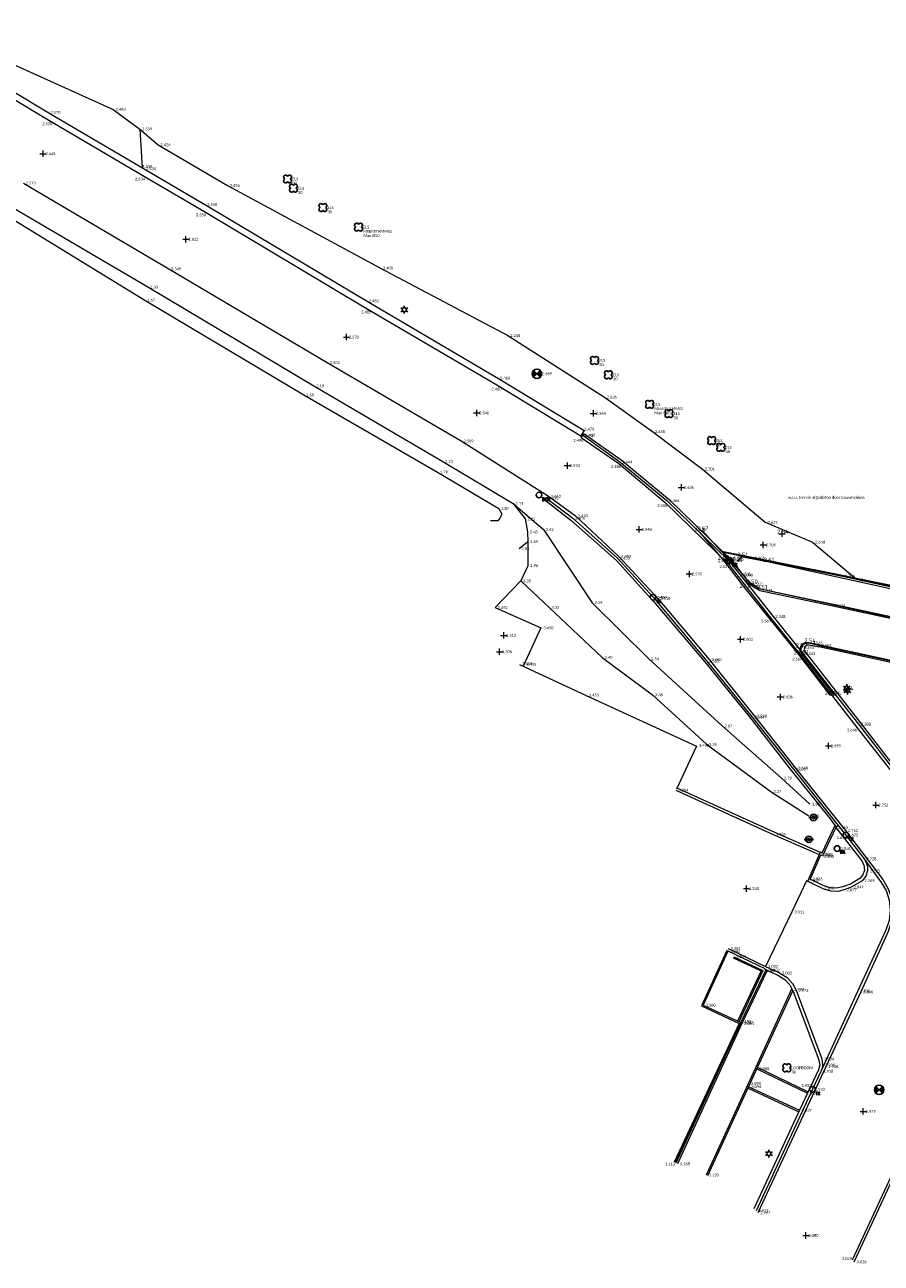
# Model space of a CAD drawing. Header units: metres. Extents: x 152089 to 154194, y 463573 to 464275.
# Tile 4 of 35: x 152361 to 152415, y 463956 to 464035. Entities that reach past the tile are written whole.
import ezdxf
from ezdxf.enums import TextEntityAlignment as Align
from ezdxf.lldxf.tags import DXFTag

# ---------------------------------------------------------------- set-up
doc = ezdxf.new("R2010")
doc.units = ezdxf.units.M
doc.header["$MEASUREMENT"] = 0
for name, color, linetype, lineweight, true_color in [('B-ME-AL-HOOGTELABEL_HOOGTEMERK-S', 1, 'Continuous', 0, 0xff0000), ('B-ME-AM-AS-G', 2, 'Continuous', 0, 0xffff00), ('B-ME-GK-KEERWAND-G', 7, 'Continuous', 0, 0xb266cc), ('B-ME-GR-STRUIK-G', 7, 'Continuous', 0, 0x009926), ('B-ME-GW-TALUD_TEEN-G', 80, 'Continuous', 0, 0x3fff00), ('B-ME-VH-KANTOPSLUITING_OPSLUITBAND_100X200-G', 7, 'VH-OPSLUITBAND_100X200', 0, 0xff7fbf), ('B-ME-VH-KANTOPSLUITING_OPSLUITBAND_60X150-G', 6, 'VH-OPSLUITBAND_60X150', 0, 0xff00ff), ('B-ME-VH-KANTOPSLUITING_TROTTOIRBAND_130 150-G', 7, 'VH-TROTTOIRBAND_130-150', 0, 0xff7fdf), ('B-ME-VH-KANTOPSLUITING_TROTTOIRBAND_180 200-G', 7, 'VH-TROTTOIRBAND_180-200', 0, 0xff7fff), ('B-ME-VH-VERHARDING_GRASBETONSTEEN-G', 7, 'Continuous', 0, 0xff9f7f), ('B-ME-VH-VERHARDING_KLINKERS-G', 40, 'Continuous', 0, 0xffbf00), ('B-ME-WH-WATERBODEM-G', 160, 'Continuous', 0, 0x003fff), ('INFO-KLANT', 1, 'Continuous', 0, 0xff0000)]:
    doc.layers.add(name, color=color, linetype=linetype, lineweight=lineweight, true_color=true_color)
for name, color, linetype in [('B-ME-GR-BOOM-S', 100, 'Continuous'), ('B-ME-IE-MEUBILAIR_BRANDKRAAN-S', 1, 'Continuous'), ('B-ME-IE-MEUBILAIR_LICHTMAST-S', 1, 'Continuous'), ('B-ME-IE-MEUBILAIR_TROTTOIRKOLK-S', 1, 'Continuous'), ('B-ME-IE-MEUBILAIR_VERKEERSBORD-S', 1, 'Continuous'), ('B-ME-KL-WATER_AFSLUITER-S', 1, 'Continuous'), ('B-ME-RI-PUT-S', 1, 'Continuous'), ('X-XX-AL-MEETPUNT_DATA_HOOGTE-T', 7, 'Continuous')]:
    doc.layers.add(name, color=color, linetype=linetype)
for name, color, linetype, lineweight in [('B-ME-GW-TALUD_KRUIN-G', 54, 'Continuous', 18), ('B-ME-GW-WATERGANG_INSTEEK-G', 120, 'Continuous', 18), ('B-ME-IE-TERREINAFSCHEIDING_KUNSTMATIG_HEKWERK-G', 202, 'IE-TERREINAFSCHEIDING-KUNSTMATIG', 18), ('B-ME-VH-KANTOPSLUITING_VOORKANTBAND-G', 210, 'Continuous', 18), ('B-ME-VH-VERHARDING_ASFALT-G', 2, 'Continuous', 18), ('B-ME-VH-VERHARDING_PUIN-G', 233, 'Continuous', 18), ('B-ME-VH-VERHARDING_TEGEL-G', 24, 'Continuous', 18)]:
    doc.layers.add(name, color=color, linetype=linetype, lineweight=lineweight)
doc.styles.add('18_100', font='romans', dxfattribs={"width": 0.8, "height": 0.18})
doc.styles.add('18_200', font='romans', dxfattribs={"width": 0.8, "height": 0.36})
doc.styles.add('NLCS-ISO-ANNOTATIVE-T18', font='txt', dxfattribs={"height": 1.8})
doc.styles.add('SLK', font='calibri.ttf', dxfattribs={"height": 0.3})
doc.linetypes.add('IE-TERREINAFSCHEIDING-KUNSTMATIG', pattern='A,4,[82,NLCS.SHX,S=0.75,R=90,X=0,Y=0],4,-2', length=10)
tags = doc.linetypes.add('VH-OPSLUITBAND_100X200', pattern=[16, 8, -2, 4, -2]).pattern_tags.tags
tags[10:11] = [DXFTag(74, 4), DXFTag(75, 0), DXFTag(340, '0'), DXFTag(46, 1.0), DXFTag(50, 0.0), DXFTag(44, 0.0), DXFTag(45, 0.0)]
tags[8:9] = [DXFTag(74, 4), DXFTag(75, 0), DXFTag(340, '0'), DXFTag(46, 1.0), DXFTag(50, 0.0), DXFTag(44, 0.0), DXFTag(45, 0.0)]
tags[6:7] = [DXFTag(74, 4), DXFTag(75, 0), DXFTag(340, '0'), DXFTag(46, 1.0), DXFTag(50, 0.0), DXFTag(44, 0.0), DXFTag(45, 0.0)]
tags[4:5] = [DXFTag(74, 4), DXFTag(75, 0), DXFTag(340, '0'), DXFTag(46, 1.0), DXFTag(50, 0.0), DXFTag(44, 0.0), DXFTag(45, 0.0)]
tags = doc.linetypes.add('VH-OPSLUITBAND_60X150', pattern=[10, 4, -2, 2, -2]).pattern_tags.tags
tags[10:11] = [DXFTag(74, 4), DXFTag(75, 0), DXFTag(340, '0'), DXFTag(46, 1.0), DXFTag(50, 0.0), DXFTag(44, 0.0), DXFTag(45, 0.0)]
tags[8:9] = [DXFTag(74, 4), DXFTag(75, 0), DXFTag(340, '0'), DXFTag(46, 1.0), DXFTag(50, 0.0), DXFTag(44, 0.0), DXFTag(45, 0.0)]
tags[6:7] = [DXFTag(74, 4), DXFTag(75, 0), DXFTag(340, '0'), DXFTag(46, 1.0), DXFTag(50, 0.0), DXFTag(44, 0.0), DXFTag(45, 0.0)]
tags[4:5] = [DXFTag(74, 4), DXFTag(75, 0), DXFTag(340, '0'), DXFTag(46, 1.0), DXFTag(50, 0.0), DXFTag(44, 0.0), DXFTag(45, 0.0)]
tags = doc.linetypes.add('VH-TROTTOIRBAND_130-150', pattern=[15, 5, -2, 2, -2, 2, -2]).pattern_tags.tags
tags[14:15] = [DXFTag(74, 4), DXFTag(75, 0), DXFTag(340, '0'), DXFTag(46, 1.0), DXFTag(50, 0.0), DXFTag(44, 0.0), DXFTag(45, 0.0)]
tags[12:13] = [DXFTag(74, 4), DXFTag(75, 0), DXFTag(340, '0'), DXFTag(46, 1.0), DXFTag(50, 0.0), DXFTag(44, 0.0), DXFTag(45, 0.0)]
tags[10:11] = [DXFTag(74, 4), DXFTag(75, 0), DXFTag(340, '0'), DXFTag(46, 1.0), DXFTag(50, 0.0), DXFTag(44, 0.0), DXFTag(45, 0.0)]
tags[8:9] = [DXFTag(74, 4), DXFTag(75, 0), DXFTag(340, '0'), DXFTag(46, 1.0), DXFTag(50, 0.0), DXFTag(44, 0.0), DXFTag(45, 0.0)]
tags[6:7] = [DXFTag(74, 4), DXFTag(75, 0), DXFTag(340, '0'), DXFTag(46, 1.0), DXFTag(50, 0.0), DXFTag(44, 0.0), DXFTag(45, 0.0)]
tags[4:5] = [DXFTag(74, 4), DXFTag(75, 0), DXFTag(340, '0'), DXFTag(46, 1.0), DXFTag(50, 0.0), DXFTag(44, 0.0), DXFTag(45, 0.0)]
tags = doc.linetypes.add('VH-TROTTOIRBAND_180-200', pattern=[20, 10, -2, 2, -2, 2, -2]).pattern_tags.tags
tags[14:15] = [DXFTag(74, 4), DXFTag(75, 0), DXFTag(340, '0'), DXFTag(46, 1.0), DXFTag(50, 0.0), DXFTag(44, 0.0), DXFTag(45, 0.0)]
tags[12:13] = [DXFTag(74, 4), DXFTag(75, 0), DXFTag(340, '0'), DXFTag(46, 1.0), DXFTag(50, 0.0), DXFTag(44, 0.0), DXFTag(45, 0.0)]
tags[10:11] = [DXFTag(74, 4), DXFTag(75, 0), DXFTag(340, '0'), DXFTag(46, 1.0), DXFTag(50, 0.0), DXFTag(44, 0.0), DXFTag(45, 0.0)]
tags[8:9] = [DXFTag(74, 4), DXFTag(75, 0), DXFTag(340, '0'), DXFTag(46, 1.0), DXFTag(50, 0.0), DXFTag(44, 0.0), DXFTag(45, 0.0)]
tags[6:7] = [DXFTag(74, 4), DXFTag(75, 0), DXFTag(340, '0'), DXFTag(46, 1.0), DXFTag(50, 0.0), DXFTag(44, 0.0), DXFTag(45, 0.0)]
tags[4:5] = [DXFTag(74, 4), DXFTag(75, 0), DXFTag(340, '0'), DXFTag(46, 1.0), DXFTag(50, 0.0), DXFTag(44, 0.0), DXFTag(45, 0.0)]

# ---------------------------------------------------------------- blocks, each defined once
blk = doc.blocks.new('hoogtemaat')
at = {"color": 0, "linetype": 'ByBlock'}
for points in [[(-0.2, 0, 0), (0.2, 0, 0)], [(0, -0.2, 0), (0, 0.2, 0)]]:
    blk.add_polyline3d(points, dxfattribs=at)
at = {"style": '18_200', "width": 0.8}
blk.add_attdef('HOOGTE', (0.247, 0.263), '', height=0.25, dxfattribs=at)
blk = doc.blocks.new('TROTTOIRKOLK')
at = {"ltscale": 2}
blk.add_ellipse((0, 0), major_axis=(-0.127, 0.127), ratio=1, start_param=3.926991, end_param=10.210176, dxfattribs=at)
at = {"ltscale": 2, "style": '18_100', "width": 0.8}
blk.add_text('TK', height=0.216, dxfattribs=at).set_placement((0.193, -0.375))
at = {"style": '18_200', "width": 0.8}
blk.add_attdef('HOOGTE', (0.214, 0.179), '', height=0.25, dxfattribs=at)
blk = doc.blocks.new('LICHTMAST')
at = {"ltscale": 0.1}
for p, q in [((-0.11, 0.063), (-0.219, 0.127)), ((0, 0.127), (0, 0.253)), ((0.11, 0.063), (0.219, 0.127)), ((-0.11, -0.063), (-0.219, -0.127)), ((0, -0.127), (0, -0.253)), ((0.11, -0.063), (0.219, -0.127))]:
    blk.add_line(p, q, dxfattribs=at)
blk.add_circle((0, 0), 0.127, dxfattribs=at)
at = {"style": '18_200', "width": 0.8}
blk.add_attdef('HOOGTE', (0.247, 0.242), '', height=0.25, dxfattribs=at)
blk = doc.blocks.new('boom')
for centre, major_axis, start_param, end_param in [((-0.122, 0.122), (-0.0916, 0.0916), 4.266828, 8.299543), ((0.122, 0.122), (0.0916, 0.0916), 4.266828, 8.299543), ((-0.122, -0.122), (0.0916, 0.0916), 1.125235, 5.15795), ((0.122, -0.122), (-0.0916, 0.0916), 1.125235, 5.15795)]:
    blk.add_ellipse(centre, major_axis=major_axis, ratio=1, start_param=start_param, end_param=end_param)
at = {"style": '18_200', "width": 0.8}
blk.add_attdef('HOOGTE', (0.314, 0.12), '', height=0.25, dxfattribs=at)
blk = doc.blocks.new('verkeersbord')
blk.add_line((-0.3, 0), (0.3, 0))
for radius in [0.2, 0.0745]:
    blk.add_circle((0, 0), radius)
at = {"style": '18_200', "width": 0.8}
blk.add_attdef('HOOGTE', (0.245, 0.178), '', height=0.25, dxfattribs=at)
blk = doc.blocks.new('put')
at = {"color": 0, "ltscale": 0.5}
for p, q in [((-0.3, 0), (0, 0)), ((-0.299, 0.028), (-0.028, 0.027)), ((-0.295, 0.055), (-0.055, 0.055)), ((-0.289, 0.083), (-0.083, 0.082)), ((-0.279, 0.11), (-0.11, 0.11)), ((-0.267, 0.137), (-0.138, 0.137)), ((-0.267, 0.137), (-0.138, 0.137)), ((-0.251, 0.165), (-0.165, 0.165)), ((-0.23, 0.192), (-0.192, 0.192)), ((0, 0), (0.3, 0)), ((0.027, 0.027), (0.298, 0.027)), ((0.055, 0.055), (0.295, 0.055)), ((0.082, 0.082), (0.288, 0.082)), ((0.11, 0.11), (0.279, 0.109)), ((0.137, 0.137), (0.267, 0.137)), ((0.165, 0.164), (0.251, 0.164)), ((0.192, 0.192), (0.23, 0.192)), ((-0.299, -0.027), (-0.027, -0.027)), ((-0.295, -0.055), (-0.055, -0.055)), ((-0.289, -0.082), (-0.082, -0.082)), ((-0.28, -0.109), (-0.11, -0.11)), ((-0.267, -0.137), (-0.137, -0.137)), ((-0.251, -0.164), (-0.165, -0.164)), ((-0.231, -0.192), (-0.192, -0.192)), ((0.027, -0.027), (0.298, -0.028)), ((0.054, -0.055), (0.295, -0.055)), ((0.082, -0.082), (0.288, -0.083)), ((0.109, -0.11), (0.279, -0.11)), ((0.137, -0.137), (0.267, -0.137)), ((0.164, -0.165), (0.251, -0.165)), ((0.191, -0.192), (0.23, -0.192))]:
    blk.add_line(p, q, dxfattribs=at)
at = {"ltscale": 0.5}
for p, q in [((0.212, 0.212), (-0.213, -0.212)), ((-0.212, 0.212), (0.212, -0.213))]:
    blk.add_line(p, q, dxfattribs=at)
blk.add_ellipse((0, 0), major_axis=(-0.212, 0.212), ratio=1, start_param=3.926991, end_param=10.210176, dxfattribs=at)
at = {"style": '18_200', "width": 0.8}
blk.add_attdef('HOOGTE', (0.402, 0.261), '', height=0.25, dxfattribs=at)
blk = doc.blocks.new('waterafsluiter')
at = {"ltscale": 2}
blk.add_ellipse((0, 0), major_axis=(-0.127, 0.127), ratio=1, start_param=1.570796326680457, end_param=7.853981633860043, dxfattribs=at)
at = {"ltscale": 2, "style": '18_200', "width": 0.8}
blk.add_text('WA', height=0.216, dxfattribs=at).set_placement((0.157, -0.322))
at = {"style": '18_200', "width": 0.8}
blk.add_attdef('HOOGTE', (0.227, 0.156), '', height=0.25, dxfattribs=at)
blk = doc.blocks.new('BRANDKRAAN')
at = {"ltscale": 2}
blk.add_ellipse((0, 0), major_axis=(-0.127, 0.127), ratio=1, start_param=3.926991, end_param=10.210176, dxfattribs=at)
at = {"ltscale": 2, "style": '18_100', "width": 0.8}
blk.add_text('BKR', height=0.216, dxfattribs=at).set_placement((0.184, -0.379))
at = {"style": '18_200', "width": 0.8}
blk.add_attdef('HOOGTE', (0.287, 0.2), '', height=0.25, dxfattribs=at)

msp = doc.modelspace()

# ---------------------------------------------------------------- linework, layer by layer
at = {"layer": 'B-ME-GK-KEERWAND-G'}
for points in [[(152405.315, 463976.32), (152403.715, 463972.814), (152406.112, 463971.693), (152401.979, 463962.863)], [(152405.388, 463976.287), (152403.821, 463972.852), (152406.206, 463971.737), (152402.052, 463962.829)]]:
    msp.add_lwpolyline(points, dxfattribs=at)
at = {"layer": 'B-ME-GR-STRUIK-G'}
msp.add_lwpolyline([(152392.655, 464002.355), (152392.656, 464000.825), (152392.209, 463999.863), (152390.59, 463998.164)], dxfattribs=at)
at = {"layer": 'B-ME-GW-TALUD_KRUIN-G'}
msp.add_lwpolyline([(152392.209, 463999.863), (152394.011, 463998.173), (152397.397, 463994.989), (152400.598, 463992.612), (152404.035, 463989.457), (152408.136, 463986.44), (152410.54, 463984.893)], dxfattribs=at)
at = {"layer": 'B-ME-GW-TALUD_TEEN-G'}
msp.add_lwpolyline([(152391.72, 464004.794), (152393.647, 464003.125), (152396.757, 463998.471), (152400.356, 463994.902), (152405.021, 463990.623), (152408.813, 463987.302), (152410.604, 463985.648)], dxfattribs=at)
at = {"layer": 'B-ME-GW-WATERGANG_INSTEEK-G'}
msp.add_lwpolyline([(152231.56, 464097.989), (152232.155, 464098.269), (152232.582, 464098.381), (152233.583, 464097.881), (152241.092, 464093.74), (152251.89, 464087.314), (152265.184, 464079.387), (152275.96, 464073.204), (152291.878, 464063.943), (152302.669, 464057.516), (152314.174, 464050.537), (152328.858, 464041.746), (152339.51, 464035.548), (152350.504, 464029.245), (152359.951, 464023.593), (152368.474, 464018.573), (152379.047, 464012.282), (152387.241, 464007.469), (152391.72, 464004.794), (152392.49, 464003.803), (152392.629, 464002.979), (152392.655, 464002.355), (152392.101, 464001.906)], dxfattribs=at)
at = {"layer": 'B-ME-IE-TERREINAFSCHEIDING_KUNSTMATIG_HEKWERK-G'}
for points in [[(152358.736, 464033.267), (152366.272, 464029.876), (152367.954, 464028.627), (152369.124, 464027.619), (152373.537, 464025.026), (152383.288, 464019.775), (152391.391, 464015.472), (152397.529, 464011.56), (152400.599, 464009.361), (152403.775, 464006.974), (152407.765, 464003.588), (152410.786, 464002.328), (152413.461, 464000.049), (152427.241, 463997.284), (152429.102, 464001.666), (152431.431, 464007.737), (152433.565, 464012.447), (152436.249, 464018.108), (152439.162, 464023.776), (152440.385, 464026.321), (152441.829, 464028.714)], [(152392.123, 463994.546), (152396.377, 463992.554), (152403.386, 463989.341), (152402.112, 463986.596)]]:
    msp.add_lwpolyline(points, dxfattribs=at)
at = {"layer": 'B-ME-VH-KANTOPSLUITING_OPSLUITBAND_100X200-G'}
for p, q in [((152407.287, 463968.892), (152410.499, 463967.328)), ((152406.689, 463967.571), (152409.898, 463966.07))]:
    msp.add_line(p, q, dxfattribs=at)
for points in [[(152406.27, 464000.302), (152406.538, 464000.007), (152406.838, 463999.743), (152407.464, 463999.347), (152412.094, 463998.368), (152418.543, 463996.994), (152425.825, 463995.442), (152426.448, 463995.351), (152427.103, 463995.399), (152427.733, 463995.584), (152428.28, 463995.877), (152428.757, 463996.273), (152429.147, 463996.756), (152430.649, 464001.168), (152432.903, 464006.291), (152435.148, 464011.188), (152438.043, 464017.518), (152440.624, 464023.242), (152441.645, 464025.481)], [(152426.456, 463980.88), (152426.889, 463980.956), (152427.367, 463981.182), (152427.768, 463981.525), (152428.062, 463981.93), (152428.245, 463982.396), (152428.305, 463982.893), (152428.027, 463986.295), (152427.743, 463989.858), (152427.723, 463990.108), (152427.611, 463990.698), (152427.377, 463991.25), (152427.03, 463991.74), (152426.587, 463992.145), (152426.068, 463992.447), (152425.497, 463992.631), (152417.914, 463994.208), (152411.19, 463995.654)], [(152412.204, 463984.298), (152411.371, 463982.529), (152411.263, 463982.582), (152410.536, 463980.919)], [(152407.805, 463975.101), (152406.196, 463971.718), (152402.088, 463962.791)], [(152404.115, 463961.999), (152406.785, 463967.827), (152409.527, 463973.769)]]:
    msp.add_lwpolyline(points, dxfattribs=at)
at = {"layer": 'B-ME-VH-KANTOPSLUITING_OPSLUITBAND_60X150-G'}
for points in [[(152405.016, 464001.756), (152412.69, 464000.226), (152418.84, 463998.883), (152427.222, 463997.063), (152428.963, 464001.729), (152431.514, 464007.703), (152433.656, 464012.403), (152436.265, 464018.121), (152438.979, 464023.729), (152440.016, 464026.347)], [(152405.735, 463975.855), (152407.501, 463975.037), (152405.995, 463971.836)]]:
    msp.add_lwpolyline(points, dxfattribs=at)
at = {"layer": 'B-ME-VH-KANTOPSLUITING_TROTTOIRBAND_130 150-G'}
msp.add_line((152405.344, 463976.331), (152407.749, 463975.182), dxfattribs=at)
for points in [[(152396.159, 464009.134), (152396.24, 464009.22), (152398.602, 464007.563), (152401.657, 464005.04), (152405.699, 464001.088), (152406.292, 464000.296)], [(152393.839, 464005.127), (152393.741, 464005.02), (152395.388, 464003.722), (152398.295, 464001.164), (152400.675, 463998.523), (152403.894, 463994.734), (152406.759, 463991.201), (152409.432, 463987.77), (152411.91, 463984.702), (152412.282, 463984.191)], [(152411.196, 463995.642), (152410.574, 463995.758), (152410.41, 463995.763), (152410.279, 463995.666), (152410.236, 463995.513), (152410.295, 463995.364), (152413.806, 463990.835), (152416.956, 463986.762), (152418.759, 463984.477), (152419.476, 463983.716)], [(152402.178, 463986.674), (152408.36, 463983.864), (152411.263, 463982.582)]]:
    msp.add_lwpolyline(points, dxfattribs=at)
at = {"layer": 'B-ME-VH-KANTOPSLUITING_TROTTOIRBAND_180 200-G'}
for points in [[(152412.407, 463984.289), (152412.253, 463984.169), (152413.908, 463982.039), (152414.053, 463981.76), (152414.08, 463981.446), (152413.986, 463981.147), (152413.785, 463980.905), (152413.188, 463980.556), (152412.712, 463980.383), (152412.311, 463980.296), (152411.902, 463980.317), (152411.514, 463980.446), (152411.458, 463980.474), (152410.628, 463980.879), (152410.538, 463980.923), (152410.454, 463980.729)], [(152407.716, 463975.142), (152408.603, 463974.732), (152408.629, 463974.72), (152409.018, 463974.474), (152409.331, 463974.137), (152409.547, 463973.73), (152411.177, 463969.376), (152411.19, 463969.342), (152411.239, 463969.037), (152411.164, 463968.736), (152410.455, 463967.238), (152409.94, 463966.16), (152407.038, 463959.884)]]:
    msp.add_lwpolyline(points, dxfattribs=at)
at = {"layer": 'B-ME-VH-KANTOPSLUITING_VOORKANTBAND-G'}
for points in [[(152430.42, 463999.851), (152429.313, 463996.793, -0.326363), (152426.32, 463995.352), (152417.509, 463997.139), (152407.476, 463999.332, -0.161958), (152406.458, 464000.153), (152405.512, 464001.156), (152403.729, 464003.09)], [(152412.171, 463992.561), (152410.125, 463995.197, -0.790239), (152410.573, 463995.93), (152419.607, 463993.984), (152425.513, 463992.766, -0.394427), (152427.793, 463989.921), (152428.132, 463986.405)]]:
    msp.add_lwpolyline(points, format="xyb", dxfattribs=at)
at = {"layer": 'B-ME-VH-VERHARDING_ASFALT-G'}
for points in [[(152356.933, 464032.322), (152362.07, 464029.251), (152368.146, 464025.675), (152372.046, 464023.388), (152382.337, 464017.25), (152390.689, 464012.335), (152396.04, 464009.087), (152396.057, 464008.99), (152398.456, 464007.326), (152401.408, 464004.843), (152405.431, 464000.919), (152408.095, 463997.515), (152410.034, 463995.102), (152413.529, 463990.616), (152416.657, 463986.649)], [(152360.556, 464025.187), (152369.801, 464019.722), (152379.896, 464013.762), (152388.413, 464008.766), (152393.968, 464005.248), (152395.69, 464004.002), (152398.443, 464001.418), (152400.937, 463998.736), (152404.19, 463994.849), (152407.082, 463991.246), (152409.704, 463987.948), (152412.875, 463983.961), (152415.251, 463980.845), (152415.603, 463980.263), (152415.823, 463979.619), (152415.9, 463978.943), (152415.831, 463978.266), (152415.62, 463977.619), (152415.608, 463977.593), (152413.848, 463973.695), (152411.634, 463968.933), (152407.303, 463959.635)], [(152403.566, 464002.974), (152405.078, 464001.221), (152406.449, 463999.418), (152409.896, 463995.177), (152411.874, 463992.592)], [(152413.321, 463956.63), (152416.304, 463963.081)]]:
    msp.add_lwpolyline(points, dxfattribs=at)
at = {"layer": 'B-ME-VH-VERHARDING_GRASBETONSTEEN-G'}
msp.add_lwpolyline([(152226.943, 464109.186), (152236.775, 464103.452), (152243.828, 464099.291), (152255.61, 464092.413), (152267.917, 464085.186), (152279.621, 464078.298), (152295.534, 464068.906), (152305.244, 464063.15), (152317.715, 464055.782), (152332.113, 464047.36), (152343.75, 464040.532), (152353.645, 464034.697), (152357.136, 464032.666), (152362.274, 464029.595), (152368.349, 464026.02), (152372.249, 464023.732), (152382.541, 464017.594), (152390.894, 464012.678), (152396.247, 464009.429), (152396.04, 464009.087)], dxfattribs=at)
at = {"layer": 'B-ME-VH-VERHARDING_KLINKERS-G'}
msp.add_line((152405.407, 463976.465), (152407.793, 463975.319), dxfattribs=at)
for points in [[(152402.089, 463986.535), (152408.283, 463983.723), (152411.204, 463982.446)], [(152414.055, 463982.165), (152414.202, 463981.937), (152414.281, 463981.678), (152414.284, 463981.406), (152414.168, 463981.057), (152413.929, 463980.776), (152413.241, 463980.37), (152412.797, 463980.192), (152412.385, 463980.088), (152411.96, 463980.099), (152411.553, 463980.223), (152411.379, 463980.303), (152410.389, 463980.759), (152409.47, 463978.783), (152407.793, 463975.319), (152408.684, 463974.9), (152408.738, 463974.875), (152409.159, 463974.606), (152409.498, 463974.238), (152409.732, 463973.795), (152411.364, 463969.425), (152411.419, 463969.043), (152411.386, 463968.834), (152411.31, 463968.637)], [(152405.775, 463975.936), (152407.609, 463975.064), (152406.081, 463971.796)]]:
    msp.add_lwpolyline(points, dxfattribs=at)
at = {"layer": 'B-ME-VH-VERHARDING_PUIN-G'}
msp.add_line((152367.954, 464028.627), (152368.115, 464026.158), dxfattribs=at)
at = {"layer": 'B-ME-VH-VERHARDING_TEGEL-G'}
for p, q in [((152407.243, 463968.802), (152410.455, 463967.238)), ((152406.731, 463967.662), (152409.94, 463966.16))]:
    msp.add_line(p, q, dxfattribs=at)
for points in [[(152405.095, 464001.679), (152412.677, 464000.167), (152418.827, 463998.824), (152427.257, 463996.994), (152429.241, 464001.617), (152431.569, 464007.679), (152433.711, 464012.378), (152436.32, 464018.095), (152439.034, 464023.705), (152440.072, 464026.325)], [(152406.2, 464000.231), (152406.473, 463999.932), (152406.777, 463999.664), (152407.093, 463999.441), (152407.431, 463999.252), (152412.067, 463998.272), (152418.503, 463996.893), (152425.792, 463995.341), (152426.457, 463995.251), (152427.127, 463995.302), (152427.771, 463995.492), (152428.335, 463995.794), (152428.828, 463996.203), (152429.23, 463996.701), (152430.732, 464001.124), (152432.987, 464006.215), (152435.232, 464011.155), (152438.128, 464017.459), (152440.69, 464023.192), (152441.722, 464025.438)], [(152396.057, 464008.99), (152396.159, 464009.134), (152398.523, 464007.429), (152401.508, 464004.97), (152405.423, 464001.158), (152406.2, 464000.231), (152408.263, 463997.589), (152410.163, 463995.229), (152413.695, 463990.736), (152416.657, 463986.92), (152419.274, 463983.565), (152419.927, 463982.83), (152420.673, 463982.191), (152421.5, 463981.659), (152422.391, 463981.244), (152423.401, 463980.938), (152424.444, 463980.783), (152425.499, 463980.781), (152426.461, 463980.811)], [(152393.968, 464005.248), (152393.839, 464005.127), (152395.522, 464003.86), (152398.365, 464001.304), (152400.628, 463998.816), (152404.052, 463994.749), (152406.94, 463991.187), (152409.568, 463987.869), (152412.893, 463983.677), (152414.055, 463982.165), (152415.11, 463980.733), (152415.13, 463980.707), (152415.457, 463980.148), (152415.658, 463979.533), (152415.724, 463978.889), (152415.652, 463978.245), (152415.447, 463977.632), (152413.669, 463973.76), (152411.31, 463968.637), (152410.774, 463967.496), (152407.192, 463959.764)], [(152429.268, 464002.684), (152427.376, 463997.018), (152417.848, 463998.891), (152407.913, 464001.068), (152406.237, 464001.393), (152405.993, 464001.117)], [(152390.59, 463998.164), (152393.493, 463996.868), (152392.364, 463994.433)], [(152410.163, 463995.229), (152410.066, 463995.411), (152410.067, 463995.617), (152410.188, 463995.819), (152410.398, 463995.924), (152410.632, 463995.898), (152411.213, 463995.751), (152417.934, 463994.306), (152425.517, 463992.729), (152426.109, 463992.538), (152426.646, 463992.226), (152427.105, 463991.806), (152427.464, 463991.299), (152427.707, 463990.727), (152427.822, 463990.116), (152427.842, 463989.866), (152428.127, 463986.303)], [(152412.253, 463984.169), (152411.406, 463982.347), (152411.295, 463982.404), (152410.628, 463980.879)], [(152407.896, 463975.059), (152406.287, 463971.675), (152402.179, 463962.749)], [(152404.024, 463962.041), (152406.694, 463967.868), (152409.468, 463973.88)], [(152413.433, 463956.515), (152416.415, 463962.95)]]:
    msp.add_lwpolyline(points, dxfattribs=at)
at = {"layer": 'B-ME-WH-WATERBODEM-G'}
msp.add_lwpolyline([(152233.403, 464097.155), (152240.937, 464092.964), (152251.737, 464086.977), (152265.23, 464078.556), (152275.621, 464072.679), (152291.723, 464063.35), (152302.461, 464056.935), (152313.948, 464049.879), (152328.62, 464041.201), (152338.98, 464035.161), (152350.341, 464028.738), (152359.564, 464023.075), (152368.285, 464017.735), (152378.403, 464011.701), (152386.916, 464006.79), (152390.811, 464004.466), (152391.009, 464004.117), (152390.884, 464003.843), (152390.751, 464003.676), (152390.292, 464003.674)], dxfattribs=at)

# ---------------------------------------------------------------- block references
at = {"layer": 'B-ME-AL-HOOGTELABEL_HOOGTEMERK-S'}
for p in [(152396.836, 464010.526), (152402.437, 464005.815), (152408.839, 464002.86), (152407.646, 464002.149), (152391.123, 463996.387), (152390.865, 463995.35), (152406.577, 463980.272)]:
    msp.add_blockref('hoogtemaat', p, dxfattribs=at)
at = {"layer": 'B-ME-AM-AS-G'}
for p in [(152361.806, 464027.053), (152370.902, 464021.612), (152381.118, 464015.379), (152389.403, 464010.555), (152395.175, 464007.201), (152399.753, 464003.137), (152402.946, 464000.304), (152406.204, 463996.148), (152408.732, 463992.469), (152411.794, 463989.361), (152414.814, 463985.587), (152414.011, 463966.083), (152410.361, 463958.189)]:
    msp.add_blockref('hoogtemaat', p, dxfattribs=at)
at = {"layer": 'B-ME-GR-BOOM-S'}
for p in [(152377.368, 464025.445), (152377.736, 464024.857), (152379.616, 464023.625), (152381.885, 464022.383), (152396.902, 464013.896), (152397.784, 464012.98), (152400.408, 464011.099), (152401.642, 464010.508), (152404.358, 464008.791), (152404.94, 464008.361), (152409.138, 463968.862)]:
    msp.add_blockref('boom', p, dxfattribs=at)
at = {"layer": 'B-ME-IE-MEUBILAIR_BRANDKRAAN-S'}
msp.add_blockref('BRANDKRAAN', (152393.372, 464005.324), dxfattribs=at)
at = {"layer": 'B-ME-IE-MEUBILAIR_LICHTMAST-S'}
for p in [(152384.797, 464017.125), (152412.96, 463993.035), (152412.997, 463992.886), (152408.003, 463963.397)]:
    msp.add_blockref('LICHTMAST', p, dxfattribs=at)
at = {"layer": 'B-ME-IE-MEUBILAIR_TROTTOIRKOLK-S'}
for p in [(152405.423, 464001.158), (152405.512, 464001.156), (152400.628, 463998.816), (152412.893, 463983.677), (152410.774, 463967.496)]:
    msp.add_blockref('TROTTOIRKOLK', p, dxfattribs=at)
at = {"layer": 'B-ME-IE-MEUBILAIR_VERKEERSBORD-S'}
for p in [(152410.843, 463984.8), (152410.543, 463983.404)]:
    msp.add_blockref('verkeersbord', p, dxfattribs=at)
at = {"layer": 'B-ME-KL-WATER_AFSLUITER-S'}
msp.add_blockref('waterafsluiter', (152412.341, 463982.817), dxfattribs=at)
at = {"layer": 'B-ME-RI-PUT-S'}
for p in [(152393.238, 464013.045), (152415.019, 463967.463)]:
    msp.add_blockref('put', p, dxfattribs=at)

# ---------------------------------------------------------------- texts
at = {"layer": 'B-ME-AL-HOOGTELABEL_HOOGTEMERK-S', "style": 'SLK'}
for s, p in [('2.564', (152396.986, 464010.436)), ('2.636', (152402.587, 464005.725)), ('2.705', (152407.796, 464002.059)), ('3.512', (152391.273, 463996.297)), ('3.506', (152391.015, 463995.26)), ('3.241', (152406.727, 463980.182))]:
    msp.add_text(s, height=0.18, dxfattribs=at).set_placement(p)
at = {"layer": 'B-ME-AM-AS-G', "style": 'SLK'}
for s, p in [('2.645', (152361.956, 464026.963)), ('2.623', (152371.052, 464021.522)), ('2.570', (152381.268, 464015.289)), ('2.546', (152389.553, 464010.465)), ('2.534', (152395.325, 464007.111)), ('2.548', (152399.903, 464003.047)), ('2.570', (152403.096, 464000.214)), ('2.602', (152406.354, 463996.058)), ('2.636', (152408.882, 463992.379)), ('2.695', (152411.944, 463989.271)), ('2.752', (152414.964, 463985.497)), ('2.977', (152414.161, 463965.993)), ('3.080', (152410.511, 463958.099))]:
    msp.add_text(s, height=0.18, dxfattribs=at).set_placement(p)
at = {"layer": 'B-ME-GK-KEERWAND-G', "style": 'SLK'}
for s, p in [('3.342', (152405.538, 463976.197)), ('3.360', (152403.971, 463972.762)), ('3.087', (152406.369, 463971.641)), ('3.113', (152401.382, 463962.643))]:
    msp.add_text(s, height=0.18, dxfattribs=at).set_placement(p)
at = {"layer": 'B-ME-GR-BOOM-S', "style": 'SLK'}
for s, p in [('30', (152377.668, 464025.085)), ('ELS', (152377.668, 464025.355)), ('ELS', (152378.036, 464024.767)), ('30', (152378.036, 464024.497)), ('30', (152379.916, 464023.265)), ('ELS', (152379.916, 464023.535)), ('ELS', (152382.185, 464022.293)), ('MEERSTAMMIG', (152382.185, 464022.023)), ('Max Ø50', (152382.185, 464021.753)), ('ELS', (152397.202, 464013.806)), ('30', (152397.202, 464013.536)), ('ELS', (152398.084, 464012.89)), ('30', (152398.084, 464012.62)), ('ELS', (152400.708, 464011.009)), ('MEERSTAMMIG', (152400.708, 464010.739)), ('Max Ø30', (152400.708, 464010.469)), ('30', (152401.942, 464010.148)), ('ELS', (152401.942, 464010.418)), ('30', (152404.658, 464008.431)), ('ELS', (152404.658, 464008.701)), ('ELS', (152405.24, 464008.271)), ('40', (152405.24, 464008.001)), ('LOOFBOOM', (152409.438, 463968.772)), ('30', (152409.438, 463968.502))]:
    msp.add_text(s, height=0.18, dxfattribs=at).set_placement(p)
at = {"layer": 'B-ME-GR-STRUIK-G', "style": 'SLK'}
for s, p in [('2.69', (152392.805, 464002.265)), ('2.90', (152392.806, 464000.735)), ('3.20', (152392.359, 463999.773)), ('3.49', (152390.74, 463998.074))]:
    msp.add_text(s, height=0.18, dxfattribs=at).set_placement(p)
at = {"layer": 'B-ME-GW-TALUD_KRUIN-G', "style": 'SLK'}
for s, p in [('3.20', (152392.359, 463999.773)), ('3.32', (152394.161, 463998.083)), ('3.40', (152397.547, 463994.899)), ('3.38', (152400.748, 463992.522)), ('3.35', (152404.185, 463989.367)), ('3.27', (152408.286, 463986.35)), ('3.08', (152410.69, 463984.803))]:
    msp.add_text(s, height=0.18, dxfattribs=at).set_placement(p)
at = {"layer": 'B-ME-GW-TALUD_TEEN-G', "style": 'SLK'}
for s, p in [('2.11', (152391.87, 464004.704)), ('2.52', (152393.797, 464003.035)), ('2.39', (152396.907, 463998.381)), ('2.54', (152400.506, 463994.812)), ('2.67', (152405.171, 463990.533)), ('2.79', (152408.963, 463987.212)), ('2.82', (152410.754, 463985.558))]:
    msp.add_text(s, height=0.18, dxfattribs=at).set_placement(p)
at = {"layer": 'B-ME-GW-WATERGANG_INSTEEK-G', "style": 'SLK'}
for s, p in [('2.33', (152368.624, 464018.483)), ('2.18', (152379.197, 464012.192)), ('2.23', (152387.391, 464007.379)), ('2.11', (152391.87, 464004.704)), ('2.21', (152392.64, 464003.713)), ('2.48', (152392.779, 464002.889)), ('2.85', (152392.251, 464001.816)), ('2.69', (152392.805, 464002.265))]:
    msp.add_text(s, height=0.18, dxfattribs=at).set_placement(p)
at = {"layer": 'B-ME-IE-MEUBILAIR_TROTTOIRKOLK-S', "style": 'SLK'}
for s, p in [('2.468', (152405.663, 464001.068)), ('2.459', (152400.868, 463998.726)), ('2.675', (152412.305, 463983.427)), ('2.933', (152410.075, 463967.648))]:
    msp.add_text(s, height=0.18, dxfattribs=at).set_placement(p)
at = {"layer": 'B-ME-IE-TERREINAFSCHEIDING_KUNSTMATIG_HEKWERK-G', "style": 'SLK'}
for s, p in [('2.483', (152366.422, 464029.786)), ('2.539', (152368.104, 464028.537)), ('2.426', (152369.274, 464027.529)), ('2.496', (152373.687, 464024.936)), ('2.400', (152383.438, 464019.685)), ('2.248', (152391.541, 464015.382)), ('2.626', (152397.679, 464011.47)), ('2.658', (152400.749, 464009.271)), ('2.701', (152403.925, 464006.884)), ('2.625', (152407.915, 464003.498)), ('2.648', (152410.936, 464002.238)), ('2.704', (152413.54, 463999.82)), ('3.459', (152392.294, 463994.501)), ('3.453', (152396.548, 463992.509)), ('3.453', (152403.557, 463989.296))]:
    msp.add_text(s, height=0.18, dxfattribs=at).set_placement(p)
at = {"layer": 'B-ME-KL-WATER_AFSLUITER-S', "style": 'SLK'}
msp.add_text('2.841', height=0.18, dxfattribs=at).set_placement((152412.581, 463982.727))
at = {"layer": 'B-ME-RI-PUT-S', "style": 'SLK'}
msp.add_text('2.469', height=0.18, dxfattribs=at).set_placement((152393.538, 464012.955))
at = {"layer": 'B-ME-VH-VERHARDING_ASFALT-G', "style": 'SLK'}
for s, p in [('2.570', (152361.754, 464028.869)), ('2.573', (152360.706, 464025.097)), ('2.534', (152367.649, 464025.354)), ('2.550', (152371.54, 464023.071)), ('2.549', (152369.951, 464019.632)), ('2.485', (152382.051, 464016.888)), ('2.502', (152380.046, 464013.672)), ('2.460', (152390.344, 464011.984)), ('2.473', (152396.19, 464008.997)), ('2.509', (152388.563, 464008.676)), ('2.490', (152395.55, 464008.714)), ('2.488', (152397.949, 464007.05)), ('2.463', (152394.118, 464005.158)), ('2.508', (152400.9, 464004.567)), ('2.470', (152395.84, 464003.912)), ('2.483', (152398.593, 464001.328)), ('2.527', (152404.858, 464000.675)), ('2.510', (152401.087, 463998.646)), ('2.561', (152407.497, 463997.214)), ('2.560', (152404.34, 463994.759)), ('2.564', (152409.488, 463994.785)), ('2.598', (152407.232, 463991.156)), ('2.646', (152412.969, 463990.273)), ('2.648', (152409.854, 463987.858)), ('2.710', (152413.025, 463983.871)), ('2.840', (152413.998, 463973.605)), ('2.928', (152411.784, 463968.843)), ('2.997', (152407.453, 463959.545)), ('3.029', (152412.646, 463956.62))]:
    msp.add_text(s, height=0.18, dxfattribs=at).set_placement(p)
at = {"layer": 'B-ME-VH-VERHARDING_GRASBETONSTEEN-G', "style": 'SLK'}
for s, p in [('2.570', (152362.274, 464029.595)), ('2.534', (152368.349, 464026.02)), ('2.550', (152372.249, 464023.732)), ('2.485', (152382.541, 464017.594)), ('2.460', (152390.894, 464012.678)), ('2.473', (152396.247, 464009.429))]:
    msp.add_text(s, height=0.18, dxfattribs=at).set_placement(p)
at = {"layer": 'B-ME-VH-VERHARDING_KLINKERS-G', "style": 'SLK'}
for s, p in [('3.304', (152402.239, 463986.445)), ('3.185', (152408.433, 463983.633)), ('2.860', (152411.336, 463982.364)), ('2.728', (152414.205, 463982.075)), ('2.721', (152414.434, 463981.316)), ('2.907', (152410.539, 463980.669)), ('2.769', (152414.079, 463980.686)), ('2.898', (152411.529, 463980.213)), ('2.877', (152412.947, 463980.102)), ('2.847', (152413.391, 463980.28)), ('3.011', (152409.62, 463978.693)), ('3.301', (152405.557, 463976.375)), ('3.331', (152405.925, 463975.846)), ('3.022', (152407.943, 463975.229)), ('3.022', (152407.943, 463975.229)), ('3.082', (152407.759, 463974.974)), ('3.002', (152408.834, 463974.81)), ('2.972', (152409.882, 463973.705)), ('3.103', (152406.24, 463971.724)), ('2.924', (152411.514, 463969.335)), ('2.936', (152411.569, 463968.953)), ('2.918', (152411.46, 463968.547))]:
    msp.add_text(s, height=0.18, dxfattribs=at).set_placement(p)
at = {"layer": 'B-ME-VH-VERHARDING_PUIN-G', "style": 'SLK'}
for s, p in [('2.539', (152368.104, 464028.537)), ('2.534', (152368.115, 464026.158))]:
    msp.add_text(s, height=0.18, dxfattribs=at).set_placement(p)
at = {"layer": 'B-ME-VH-VERHARDING_TEGEL-G', "style": 'SLK'}
for s, p in [('2.429', (152396.309, 464009.044)), ('2.444', (152398.673, 464007.339)), ('2.392', (152393.989, 464005.037)), ('2.463', (152394.118, 464005.158)), ('2.464', (152401.658, 464004.88)), ('2.416', (152395.672, 464003.77)), ('2.453', (152398.515, 464001.214)), ('2.468', (152404.759, 464001.039)), ('2.601', (152407.104, 464001.218)), ('2.500', (152406.35, 464000.141)), ('2.500', (152406.35, 464000.141)), ('2.512', (152406.927, 463999.574)), ('2.706', (152412.827, 464000.077)), ('2.459', (152400.778, 463998.726)), ('2.543', (152407.581, 463999.162)), ('3.492', (152390.74, 463998.074)), ('2.624', (152412.23, 463998.185)), ('2.548', (152408.413, 463997.499)), ('3.490', (152393.643, 463996.778)), ('2.554', (152410.217, 463995.527)), ('2.565', (152410.782, 463995.808)), ('2.581', (152411.363, 463995.661)), ('2.543', (152410.313, 463995.139)), ('3.495', (152392.565, 463994.453)), ('2.525', (152404.202, 463994.659)), ('2.564', (152407.09, 463991.097)), ('2.588', (152413.845, 463990.646)), ('2.605', (152409.718, 463987.779)), ('2.765', (152412.403, 463984.079)), ('2.675', (152413.043, 463983.587)), ('2.862', (152411.445, 463982.314)), ('2.855', (152411.531, 463982.224)), ('2.728', (152414.205, 463982.075)), ('2.886', (152410.778, 463980.789)), ('3.032', (152408.056, 463974.99)), ('2.997', (152409.605, 463973.762)), ('2.830', (152413.819, 463973.67)), ('3.091', (152406.437, 463971.585)), ('3.088', (152407.393, 463968.712)), ('2.918', (152411.46, 463968.547)), ('3.098', (152406.844, 463967.778)), ('3.096', (152406.881, 463967.572)), ('3.031', (152410.605, 463967.148)), ('2.933', (152410.924, 463967.406)), ('3.037', (152410.09, 463966.07)), ('3.168', (152402.329, 463962.659)), ('3.120', (152404.174, 463961.951)), ('2.977', (152407.342, 463959.674)), ('3.016', (152413.583, 463956.425))]:
    msp.add_text(s, height=0.18, dxfattribs=at).set_placement(p)
at = {"layer": 'B-ME-WH-WATERBODEM-G', "style": 'SLK'}
for s, p in [('1.67', (152368.435, 464017.645)), ('1.60', (152378.553, 464011.611)), ('1.79', (152387.066, 464006.7)), ('1.87', (152390.961, 464004.376))]:
    msp.add_text(s, height=0.18, dxfattribs=at).set_placement(p)
at = {"layer": 'INFO-KLANT', "style": 'SLK'}
msp.add_text('w.i.u. terrein afgesloten door bouwhekken', height=0.18, dxfattribs=at).set_placement((152409.217, 464005.083))
at = {"layer": 'X-XX-AL-MEETPUNT_DATA_HOOGTE-T', "style": 'NLCS-ISO-ANNOTATIVE-T18'}
for s, p in [('2.49', (152403.984, 464002.974)), ('2.47', (152404.147, 464003.09)), ('2.64', (152409.257, 464002.86)), ('2.49', (152405.496, 464001.221)), ('2.44', (152405.93, 464001.156)), ('2.56', (152406.411, 464001.117)), ('2.51', (152406.655, 464001.393)), ('2.61', (152408.331, 464001.068)), ('2.44', (152406.876, 464000.153)), ('2.46', (152406.867, 463999.418)), ('2.50', (152407.299, 463999.676)), ('2.51', (152407.894, 463999.332)), ('2.52', (152410.424, 463995.61)), ('2.54', (152410.991, 463995.93)), ('2.56', (152410.314, 463995.177)), ('2.51', (152410.543, 463995.197)), ('2.59', (152412.292, 463992.592)), ('2.56', (152412.589, 463992.561)), ('2.74', (152413.415, 463992.886))]:
    msp.add_text(s, height=0.27, dxfattribs=at).set_placement(p, align=Align.RIGHT)

doc.saveas('drawing.dxf')
